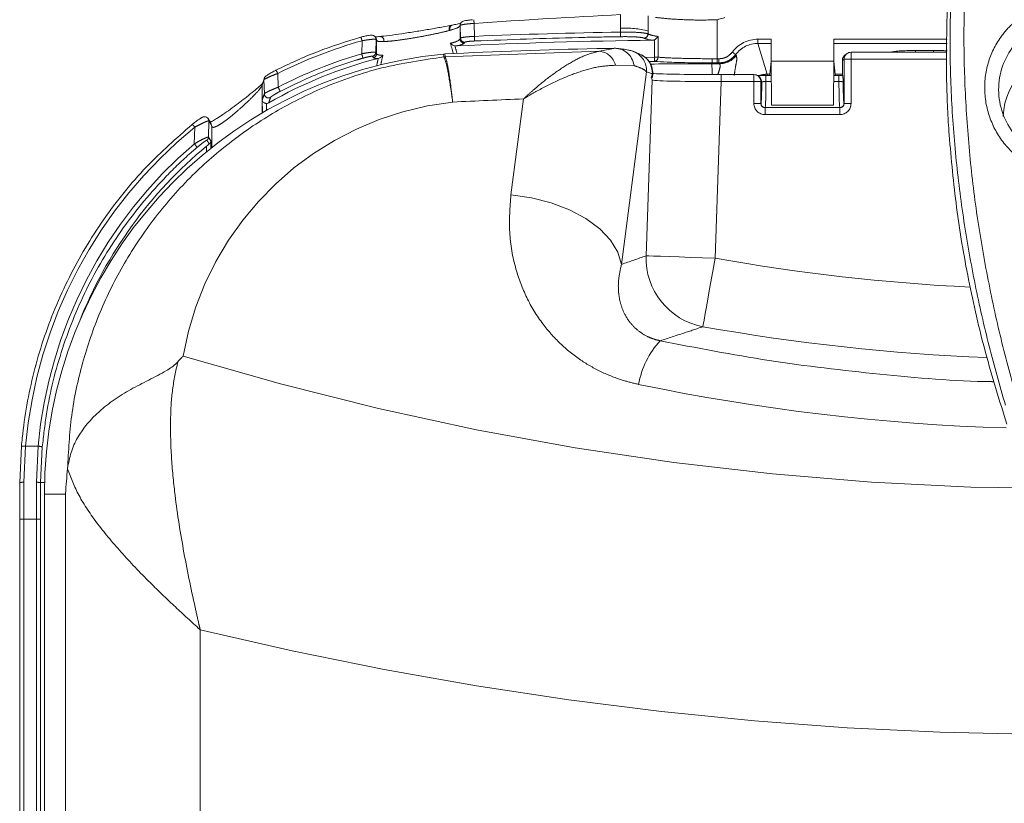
# Model space of a CAD drawing. Header units: millimetres. Extents: x 2 to 601, y 5 to 415.
# Tile 64 of 139: x 38.65 to 45.71, y 355.35 to 360.97. Entities that reach past the tile are written whole.
import ezdxf

# ---------------------------------------------------------------- set-up
doc = ezdxf.new("R2010")
doc.units = ezdxf.units.MM
doc.linetypes.add('PHANTOM', pattern=[12.7, 6.35, -1.27, 1.27, -1.27, 1.27, -1.27])

msp = doc.modelspace()

# ---------------------------------------------------------------- linework, layer by layer
at = {"color": 7, "linetype": 'PHANTOM', "lineweight": 0}
for p, q in [((43.6513, 360.6874), (43.6513, 360.9673)), ((41.7351, 360.8912), (41.7305, 360.89)), ((41.8082, 360.9264), (41.8074, 360.9248)), ((41.8074, 360.9248), (41.8074, 360.8289)), ((41.908, 360.9409), (41.9105, 360.8479)), ((42.9569, 360.8788), (42.9573, 360.907)), ((43.1556, 360.8861), (43.1553, 360.8652)), ((43.1556, 360.865), (43.1556, 360.8861)), ((41.1017, 360.7233), (41.1042, 360.8165)), ((41.2082, 360.8195), (41.2047, 360.8256)), ((41.2082, 360.8195), (41.2082, 360.7226)), ((41.8074, 360.8289), (41.8106, 360.8353)), ((43.1262, 360.8351), (43.126, 360.8353)), ((43.1556, 360.865), (43.1553, 360.8652)), ((43.2013, 360.6984), (43.2013, 360.8233)), ((43.2268, 360.8474), (43.2268, 360.6984)), ((43.9437, 360.8277), (44.0378, 360.8277)), ((43.9437, 360.8277), (43.9437, 360.7978)), ((44.4878, 360.8277), (45.2996, 360.8277)), ((41.7007, 360.7017), (42.8063, 360.7423)), ((42.8063, 360.7423), (42.9216, 360.7625)), ((44.0378, 360.7978), (43.9437, 360.7978)), ((43.9437, 360.7978), (44.0099, 360.5763)), ((45.2993, 360.7978), (44.4878, 360.7978)), ((45.0725, 360.7469), (45.2031, 360.7469)), ((45.0725, 360.734), (45.0725, 360.7469)), ((45.2031, 360.734), (45.2031, 360.7469)), ((41.2022, 360.733), (41.2082, 360.7226)), ((41.6909, 360.7011), (41.6894, 360.7216)), ((41.6909, 360.7011), (41.691, 360.701)), ((41.6991, 360.7223), (41.7006, 360.7018)), ((41.7006, 360.7018), (41.7007, 360.7017)), ((43.1359, 360.697), (43.2013, 360.6984)), ((43.2017, 360.6684), (43.1603, 360.668)), ((43.2013, 360.6984), (43.2268, 360.6984)), ((43.6513, 360.6874), (43.6513, 360.6575)), ((43.6513, 360.6874), (43.6639, 360.6874)), ((43.6639, 360.6874), (43.6639, 360.6575)), ((44.5611, 360.684), (44.5489, 360.6748)), ((44.5489, 360.6748), (44.5489, 360.5649)), ((44.5611, 360.367), (44.5611, 360.684)), ((44.6111, 360.684), (44.5611, 360.684)), ((44.6111, 360.734), (44.6111, 360.684)), ((44.6111, 360.684), (44.6111, 360.367)), ((45.2981, 360.684), (44.6111, 360.684)), ((43.0553, 360.6385), (42.922, 360.6411)), ((43.6134, 360.6521), (43.6694, 360.6521)), ((43.6639, 360.6575), (43.6513, 360.6575)), ((40.4012, 360.5358), (40.388, 360.4991)), ((40.5002, 360.5821), (40.5028, 360.4834)), ((43.1452, 360.5943), (42.9648, 359.2132)), ((43.1407, 359.2746), (43.1847, 360.5348)), ((43.1863, 360.5784), (43.1452, 360.5943)), ((43.6804, 360.524), (43.6804, 360.574)), ((43.9145, 360.524), (43.9145, 360.574)), ((43.9511, 360.559), (43.954, 360.5567)), ((44.0011, 360.567), (44.0011, 360.5244)), ((44.0099, 360.5763), (44.0285, 360.5763)), ((44.0099, 360.567), (44.0099, 360.5763)), ((44.497, 360.5763), (44.5488, 360.5763)), ((44.5245, 360.567), (44.5245, 360.5244)), ((40.388, 360.4991), (40.3875, 360.4978)), ((40.3875, 360.4978), (40.3875, 360.2978)), ((43.6804, 360.524), (43.6362, 359.2573)), ((43.9145, 360.524), (43.6804, 360.524)), ((43.9145, 360.367), (43.9145, 360.524)), ((43.9145, 360.524), (43.9645, 360.524)), ((43.9645, 360.524), (43.9645, 360.367)), ((43.9711, 360.519), (43.9645, 360.524)), ((44.0386, 360.5244), (44.0011, 360.5244)), ((44.5245, 360.5244), (44.487, 360.5244)), ((42.1721, 359.7111), (42.262, 360.3992)), ((40.4193, 360.3673), (40.4204, 360.3169)), ((43.9145, 360.367), (43.9645, 360.367)), ((43.9645, 360.367), (43.9648, 360.3673)), ((43.9948, 360.3373), (43.9944, 360.337)), ((43.9944, 360.287), (43.9944, 360.337)), ((43.9944, 360.337), (44.5311, 360.337)), ((44.5308, 360.3373), (43.9948, 360.3373)), ((44.5311, 360.337), (44.5308, 360.3373)), ((44.5311, 360.287), (44.5311, 360.337)), ((44.5608, 360.3673), (44.5611, 360.367)), ((44.6111, 360.367), (44.5611, 360.367)), ((44.5311, 360.287), (43.9944, 360.287)), ((39.9017, 360.0776), (39.9049, 360.1963)), ((40.0213, 360.217), (40.0064, 360.2416)), ((40.028, 360.2019), (40.0213, 360.217)), ((40.028, 360.2019), (40.028, 360.0512)), ((39.9886, 360.0194), (39.9895, 360.0618)), ((40.0203, 360.0975), (40.0191, 360.0441)), ((38.6917, 357.9093), (38.6799, 357.6503)), ((38.6917, 357.9093), (38.7818, 357.9093)), ((38.7697, 357.6503), (38.7818, 357.9093)), ((38.8116, 357.9038), (38.7996, 357.6487)), ((38.7996, 357.6487), (38.8277, 357.6487)), ((38.9775, 357.5665), (38.8266, 357.5665)), ((38.9775, 340.5165), (38.9775, 357.5665)), ((38.6493, 357.3866), (38.6793, 357.3866)), ((38.6793, 357.3866), (38.6793, 340.5149)), ((38.7691, 357.3866), (38.6793, 357.3866)), ((38.7691, 340.5149), (38.7691, 357.3866)), ((38.799, 357.3866), (38.7691, 357.3866)), ((38.799, 357.3866), (38.799, 340.5149)), ((39.9438, 356.5935), (39.9438, 340.5165))]:
    msp.add_line(p, q, dxfattribs=at)
at = {"color": 7, "linetype": 'Continuous', "lineweight": 15}
for p, q in [((41.7519, 360.9289), (41.7471, 360.9279)), ((41.8106, 360.8353), (41.8082, 360.9264)), ((41.8113, 360.9404), (41.8105, 360.9389)), ((41.2042, 360.8353), (41.2006, 360.8414)), ((41.2047, 360.8256), (41.2022, 360.733)), ((44.0378, 360.8277), (44.0378, 360.6708)), ((44.4878, 360.6708), (44.4878, 360.8277)), ((41.7799, 360.7796), (41.7693, 360.7805)), ((42.9329, 360.7613), (42.9289, 360.7618)), ((43.092, 360.7232), (43.0508, 360.7393)), ((41.2209, 360.6901), (41.2215, 360.6902)), ((41.6894, 360.7216), (41.6991, 360.7223)), ((44.0378, 360.669), (44.0285, 360.5763)), ((44.0378, 360.6708), (44.4878, 360.6708)), ((44.0395, 360.3553), (44.0378, 360.6708)), ((44.4878, 360.6708), (44.486, 360.3553)), ((44.497, 360.5763), (44.4878, 360.669)), ((44.5488, 360.6748), (44.5488, 360.5648)), ((44.5489, 360.6748), (44.5488, 360.6748)), ((44.5811, 360.724), (44.5688, 360.7148)), ((45.2986, 360.734), (44.6111, 360.734)), ((44.6111, 360.734), (44.6111, 360.734)), ((43.6132, 360.6575), (43.6134, 360.6521)), ((40.4023, 360.5444), (40.3897, 360.5097)), ((40.4039, 360.4359), (40.4012, 360.5358)), ((40.403, 360.5463), (40.4025, 360.5451)), ((43.1784, 360.5529), (43.186, 360.5499)), ((43.9145, 360.574), (43.6804, 360.574)), ((43.9145, 360.574), (43.9145, 360.5739)), ((43.9511, 360.559), (43.9445, 360.564)), ((44.0384, 360.567), (44.0011, 360.567)), ((44.5245, 360.567), (44.4872, 360.567)), ((40.3908, 360.2997), (40.3887, 360.3931)), ((44.486, 360.3553), (44.0395, 360.3553)), ((40.017, 360.2333), (40.002, 360.2579)), ((40.0064, 360.2416), (40.0032, 360.1256)), ((40.0221, 360.2197), (40.0207, 360.2232)), ((38.65, 357.6487), (38.6619, 357.9085)), ((38.9929, 357.7476), (38.9929, 357.7483)), ((38.8266, 357.5665), (38.8266, 340.5165)), ((38.6493, 357.3866), (38.6493, 340.5149))]:
    msp.add_line(p, q, dxfattribs=at)
at = {"color": 7, "linetype": 'PHANTOM', "lineweight": 0, "flags": 128}
for points in [[(41.8419, 360.8061), (41.8392, 360.8007), (41.8387, 360.7997)], [(41.1859, 360.6944), (41.1832, 360.6991), (41.1799, 360.7048)], [(43.2013, 360.6984), (43.2014, 360.6927), (43.2015, 360.6873), (43.2015, 360.6822), (43.2016, 360.6777), (43.2016, 360.674), (43.2016, 360.6711), (43.2016, 360.6692), (43.2017, 360.6684)], [(43.7599, 360.7355), (43.7644, 360.7322), (43.7687, 360.7289), (43.7727, 360.726), (43.7763, 360.7233), (43.7793, 360.7211), (43.7816, 360.7193), (43.7832, 360.7182), (43.7839, 360.7176)], [(40.0032, 360.1256), (40.019, 360.0997), (40.0203, 360.0975)], [(42.1721, 359.7111), (42.319, 359.6904), (42.4608, 359.6543), (42.5927, 359.604), (42.7102, 359.5412), (42.8091, 359.4681), (42.8862, 359.3872), (42.9387, 359.3012), (42.9648, 359.2132)], [(43.1407, 359.2746), (43.1604, 359.2739), (43.1955, 359.2727), (43.2448, 359.271), (43.3067, 359.2688), (43.3793, 359.2663), (43.4601, 359.2634), (43.5467, 359.2604), (43.6362, 359.2573)], [(43.5486, 358.7662), (43.5513, 358.7813), (43.5569, 358.813), (43.5654, 358.8603), (43.5763, 358.9216), (43.5893, 358.9946), (43.604, 359.0769), (43.6198, 359.1655), (43.6362, 359.2573)]]:
    msp.add_lwpolyline(points, dxfattribs=at)
at = {"color": 7, "linetype": 'Continuous', "lineweight": 15, "flags": 128}
msp.add_lwpolyline([(43.6134, 360.6521), (43.6136, 360.6447), (43.6139, 360.6329), (43.6144, 360.6164), (43.615, 360.5955), (43.6156, 360.574)], dxfattribs=at)
at = {"color": 7, "linetype": 'PHANTOM', "lineweight": 0}
for centre, radius, start, end in [((41.2183, 360.9), 0.6909, 3.397, 5.61624), ((41.7562, 360.9013), 0.0281, 108.92843, 203.86098), ((41.761, 360.9022), 0.0281, 108.72814, 203.15554), ((41.8371, 360.9256), 0.0297, 153.4838, 181.51451), ((42.9894, 360.2601), 0.6477, 75.12692, 92.83575), ((40.9274, 360.7747), 0.1817, 13.318, 21.80232), ((41.1749, 360.8264), 0.0298, 358.50873, 29.59489), ((41.1784, 360.8203), 0.0298, 358.50092, 30.20827), ((41.2331, 360.8183), 0.0286, 343.85622, 98.50229), ((41.8374, 360.8297), 0.0301, 181.63347, 272.35509), ((41.8407, 360.8361), 0.0301, 181.62982, 272.35398), ((39.6328, 360.7429), 2.2801, 1.81198, 2.64171), ((36.9946, 360.773), 5.9633, 0.69913, 1.01641), ((43.1251, 360.8655), 0.0302, 271.59318, 359.39259), ((43.1254, 360.8653), 0.0302, 271.59323, 359.38645), ((42.7904, 360.6074), 0.1359, 14.37547, 83.24999), ((42.9967, 360.6009), 0.1487, 357.47662, 67.70063), ((40.7684, 360.6188), 0.3493, 12.01613, 17.41679), ((41.1721, 360.7338), 0.0301, 285.03789, 358.44702), ((41.1781, 360.7235), 0.0301, 284.98819, 358.44257), ((41.7106, 360.4981), 0.204, 92.80072, 95.53162), ((41.7116, 360.4995), 0.2025, 93.09421, 95.83538), ((43.1979, 360.6971), 0.0289, 277.38256, 2.56773), ((43.6689, 360.8023), 0.1502, 270.18118, 322.49768), ((44.5988, 360.6749), 0.0499, 126.87365, 180.05901), ((44.611, 360.6841), 0.0499, 126.87325, 180.06283), ((40.3983, 360.5388), 0.1107, 23.02652, 37.10849), ((43.6128, 321.2337), 39.4183, 89.9992, 90.63686), ((43.9145, 360.524), 0.0499, 359.93688, 53.12704), ((40.4175, 360.4999), 0.0295, 160.59603, 181.61522), ((40.3217, 360.3799), 0.2086, 20.75379, 29.74131), ((40.434, 360.4369), 0.0301, 181.89239, 298.74045), ((43.9948, 360.3673), 0.03, 180.08103, 269.92004), ((44.5307, 360.3673), 0.03, 270.0796, 359.91933), ((39.837, 360.1507), 0.0818, 33.88305, 53.25758), ((39.9913, 360.2177), 0.03, 358.63134, 31.25466), ((39.9732, 360.1264), 0.03, 309.13636, 358.49554), ((39.7944, 359.9759), 0.1479, 30.90193, 43.45275), ((43.6428, 359.2596), 0.5023, 178.29187, 259.19024), ((46.1878, 373.5653), 14.5337, 259.88845, 267.14978), ((46.1878, 373.5653), 15.0325, 259.88845, 267.69431), ((43.6938, 358.2473), 0.6151, 137.19313, 170.14059), ((38.6784, 357.8508), 0.06, 77.17434, 105.95394), ((38.7804, 357.8187), 0.0906, 69.86793, 89.12818), ((38.671, 357.5352), 0.1154, 85.57789, 100.48427), ((38.7755, 357.4769), 0.1735, 82.02048, 91.91736)]:
    msp.add_arc(centre, radius, start, end, dxfattribs=at)
at = {"color": 7, "linetype": 'Continuous', "lineweight": 15}
for centre, radius, start, end in [((41.8378, 360.9272), 0.0297, 153.46475, 181.53357), ((43.6128, 321.2337), 39.5883, 90.61816, 92.6538), ((43.6128, 321.2303), 39.5383, 91.19571, 92.77432), ((43.6128, 321.2303), 39.5383, 91.01425, 91.19571), ((46.1878, 360.2532), 0.487, 3.33312, 177.52991), ((41.9966, 357.5665), 3.17, 95.56013, 180), ((41.9966, 357.6487), 3.1388, 104.30781, 119.84018), ((43.0376, 360.5849), 0.1488, 357.49377, 68.55276), ((43.4964, 360.681), 0.1192, 348.64472, 3.12248), ((44.5988, 360.6748), 0.05, 126.86501, 180), ((44.6111, 360.684), 0.05, 90, 126.86501), ((40.4307, 360.5366), 0.0295, 160.80901, 181.60672), ((43.9145, 360.524), 0.05, 53.13499, 90), ((43.9211, 360.5191), 0.05, 359.94329, 48.86499), ((40.417, 360.4986), 0.0295, 160.81244, 181.62027), ((39.9765, 360.2423), 0.0299, 358.65374, 128.06573), ((41.9966, 357.6487), 3.1388, 129.75095, 158.33778)]:
    msp.add_arc(centre, radius, start, end, dxfattribs=at)
at = {"color": 7, "linetype": 'PHANTOM', "lineweight": 0}
for centre, major_axis, ratio, start_param, end_param in [((45.6078, 307.9962), (0, 53.0739), 0.999958, 0.049935, 0.06977), ((43.6513, 360.0377), (0, 6.6601), 0.105104, 1.425206, 1.439897), ((43.6513, 360.0168), (0, 6.6601), 0.075074, 1.423195, 1.439897), ((41.9966, 357.6213), (0, 3.3175), 0.999958, 0.272354, 0.467981), ((43.6128, 320.8689), (0, 40.0153), 0.999958, 0.016393, 0.042557), ((43.9442, 360.5968), (-0.0662, 0.2213), 0.995856, 5.993504, 6.919718), ((41.5078, 360.3041), (0, 0.7682), 0.39054, 5.292462, 5.410775), ((41.5078, 360.3041), (0, -0.7808), 0.422618, 2.142157, 2.226951), ((43.9442, 360.5968), (-0.0577, 0.1926), 0.994622, 5.993504, 6.919718), ((45.0725, 360.7312), (0.18, 0), 0.087489, 1.570796, 2.960282), ((45.2031, 360.7312), (0.18, 0), 0.087489, 1.00201, 1.570796), ((41.9966, 357.6221), (0, 3.2277), 0.999958, 0.280947, 0.481154), ((41.5078, 360.3041), (0, -0.7808), 0.422618, 4.195416, 4.271713), ((41.5078, 360.3041), (0, 0.7682), 0.39054, 1.008606, 1.111566), ((43.6513, 360.7152), (0.5, 0), 0.055531, 4.640455, 4.712389), ((43.7869, 361.1222), (-0.2812, 0.67), 0.255304, 2.10811, 2.120759), ((43.6513, 360.6852), (0.53, 0), 0.052388, 4.640455, 4.712389), ((43.7869, 360.9724), (-0.3646, 0.4933), 0.487963, 1.868912, 1.881873), ((43.6809, 360.5384), (0.5004, 0.0018), 0.02878, 3.271386, 4.711283), ((44.0102, 360.3763), (-0.0573, 0.1916), 0.999991, 5.993504, 6.311159), ((43.9646, 360.5572), (0, 0.19), 0.034921, 3.176499, 4.510206), ((43.9945, 360.5572), (0, 0.22), 0.030159, 3.176499, 4.562952), ((44.531, 360.5572), (0, 0.22), 0.030159, 1.720233, 3.106686), ((44.561, 360.5572), (0, 0.19), 0.034921, 1.77298, 3.106686), ((43.6128, 324.0149), (0, 36.4094), 0.997978, 0.037184, 0.051166), ((41.9966, 358.1774), (0, 2.2126), 0.997978, 0.109848, 1.399282), ((43.9945, 360.367), (0.0566, 0.0566), 0.998783, 2.356803, 3.926382), ((43.9945, 360.367), (0.0213, 0.0213), 0.994749, 2.356803, 3.926382), ((44.531, 360.367), (-0.0566, 0.0566), 0.998783, 2.356803, 3.926382), ((44.531, 360.367), (0.0213, -0.0213), 0.994749, 5.498396, 7.067974), ((41.9966, 357.6213), (0, 3.3175), 0.999958, 0.682218, 1.483883), ((41.9966, 357.6221), (0, 3.2277), 0.999958, 0.706337, 1.481716), ((35.7511, 373.9297), (18.7166, -0.6536), 0.84728, 5.137446, 5.147649), ((46.1878, 398.486), (0, 40.8813), 0.726543, 2.925555, 3.309229), ((46.1878, 373.2618), (0, 15.2289), 0.998709, 2.936325, 3.111095), ((39.1141, 357.3866), (0, 5), 0.086964, 1.518048, 1.570796), ((39.2039, 357.3866), (0, 5), 0.086964, 1.518048, 1.570796), ((39.2338, 357.3866), (0, 4.97), 0.087489, 1.518048, 1.570796), ((46.1878, 396.7227), (0, 40.8813), 0.799926, 2.949478, 3.276406)]:
    msp.add_ellipse(centre, major_axis=major_axis, ratio=ratio, start_param=start_param, end_param=end_param, dxfattribs=at)
at = {"color": 7, "linetype": 'Continuous', "lineweight": 15}
for centre, major_axis, ratio, start_param, end_param in [((43.6809, 360.5883), (0.5503, 0), 0.02617, 3.560244, 4.711474), ((44.0286, 360.4767), (0, 0.1), 0.008727, 0.087266, 0.444843), ((44.4969, 360.4767), (0, 0.1), 0.008727, 5.838342, 6.195919), ((39.0843, 357.3866), (0, 4.97), 0.087489, 1.518048, 1.570796)]:
    msp.add_ellipse(centre, major_axis=major_axis, ratio=ratio, start_param=start_param, end_param=end_param, dxfattribs=at)
for points, knots in [([(45.5183, 362.5742), (45.4815, 362.4121), (45.408, 362.0878), (45.337, 361.5808), (45.2945, 361.0609), (45.2958, 360.7062), (45.2965, 360.5288)], [0, 0, 0, 0, 0.246815, 0.493616, 0.746812, 1, 1, 1, 1]), ([(41.8962, 360.9669), (41.8915, 360.9665), (41.8772, 360.9654), (41.8555, 360.9627), (41.8377, 360.9592), (41.8262, 360.956), (41.8153, 360.9476), (41.8125, 360.9422), (41.8114, 360.9399)], [0, 0, 0, 0, 0.1217, 0.365927, 0.625716, 0.839542, 0.933262, 1, 1, 1, 1]), ([(41.8962, 360.9669), (41.8915, 360.9665), (41.8772, 360.9654), (41.8555, 360.9627), (41.8377, 360.9592), (41.8262, 360.956), (41.8153, 360.9476), (41.8125, 360.9422), (41.8114, 360.9399)], [0, 0, 0, 0, 0.1217, 0.365927, 0.625716, 0.839542, 0.933262, 1, 1, 1, 1]), ([(43.7069, 360.9833), (43.7027, 360.9821), (43.6846, 360.977), (43.6662, 360.9716), (43.6518, 360.9675), (43.6513, 360.9673)], [0, 0, 0, 0, 0.224662, 0.975504, 1, 1, 1, 1]), ([(46.5701, 360.1178), (46.5705, 360.1182), (46.6096, 360.1612), (46.6733, 360.2606), (46.7146, 360.4312), (46.6972, 360.6057), (46.6223, 360.7639), (46.4987, 360.8874), (46.341, 360.9637), (46.1659, 360.9852), (45.9929, 360.9494), (45.8569, 360.8686), (45.7513, 360.7554), (45.6816, 360.6159), (45.6602, 360.4429), (45.698, 360.2705), (45.7912, 360.1193), (45.9283, 360.0074), (46.0942, 359.9467), (46.2704, 359.9452), (46.4404, 360.0003), (46.527, 360.0787), (46.5701, 360.1178)], [0, 0, 0, 0, 0.000488, 0.053787, 0.106787, 0.1602, 0.214059, 0.267791, 0.321087, 0.374352, 0.427929, 0.481529, 0.519001, 0.572121, 0.625229, 0.678832, 0.732721, 0.786298, 0.839512, 0.892902, 0.946715, 1, 1, 1, 1]), ([(41.2288, 360.8466), (41.2504, 360.849), (41.2936, 360.8537), (41.387, 360.8667), (41.4878, 360.8822), (41.5878, 360.8988), (41.6802, 360.9151), (41.7271, 360.9239), (41.7505, 360.9283)], [0, 0, 0, 0, 0.1688077, 0.3381108, 0.4987553, 0.6585249, 0.8295139, 1, 1, 1, 1]), ([(41.8146, 360.9453), (41.8106, 360.9437), (41.8015, 360.9401), (41.7785, 360.934), (41.7566, 360.9299), (41.7508, 360.9289)], [0, 0, 0, 0, 0.360047, 0.830193, 1, 1, 1, 1]), ([(40.4866, 360.6056), (40.5848, 360.6523), (40.7821, 360.746), (40.9911, 360.81), (41.0961, 360.8422)], [0, 0, 0, 0, 0.497585, 1, 1, 1, 1]), ([(41.2004, 360.8408), (41.2001, 360.8417), (41.1987, 360.8454), (41.1935, 360.8501), (41.1867, 360.8542), (41.1802, 360.8563), (41.1741, 360.8571), (41.1653, 360.8571), (41.1515, 360.8553), (41.126, 360.8502), (41.1021, 360.8441), (41.0885, 360.8401), (41.0852, 360.8391)], [0, 0, 0, 0, 0.018369, 0.083054, 0.138468, 0.189339, 0.240266, 0.310527, 0.501846, 0.712538, 0.928902, 1, 1, 1, 1]), ([(41.2344, 360.8478), (41.2307, 360.8473), (41.211, 360.845), (41.2028, 360.8453), (41.1961, 360.8455)], [0, 0, 0, 0, 0.187726, 1, 1, 1, 1]), ([(43.2013, 360.8233), (43.1998, 360.8226), (43.1948, 360.8205), (43.1894, 360.82), (43.1857, 360.8197)], [0, 0, 0, 0, 0.319162, 1, 1, 1, 1]), ([(43.2013, 360.8233), (43.2049, 360.8254), (43.213, 360.83), (43.2212, 360.8387), (43.2254, 360.8448), (43.2268, 360.8473), (43.2268, 360.8474)], [0, 0, 0, 0, 0.314345, 0.71929, 0.991102, 1, 1, 1, 1]), ([(41.7375, 360.7981), (41.7376, 360.798), (41.7387, 360.797), (41.7439, 360.7923), (41.7538, 360.7854), (41.7646, 360.782), (41.7693, 360.7805)], [0, 0, 0, 0, 0.008754, 0.131452, 0.629724, 1, 1, 1, 1]), ([(42.9216, 360.7625), (42.9193, 360.7625), (42.9165, 360.7625), (42.9135, 360.7625), (42.913, 360.7625)], [0, 0, 0, 0, 0.805395, 1, 1, 1, 1]), ([(42.9216, 360.7625), (42.937, 360.7605), (42.9678, 360.7565), (43.0086, 360.7298), (43.0399, 360.6907), (43.052, 360.6572), (43.0551, 360.6393), (43.0553, 360.6385)], [0, 0, 0, 0, 0.24483, 0.489643, 0.734786, 0.98822, 1, 1, 1, 1]), ([(43.0526, 360.7378), (43.0478, 360.7399), (43.0324, 360.7467), (43.0091, 360.751), (42.9779, 360.7572), (42.9468, 360.7601), (42.9329, 360.7613)], [0, 0, 0, 0, 0.096197, 0.306507, 0.689132, 1, 1, 1, 1]), ([(41.2215, 360.6902), (41.2254, 360.6916), (41.2348, 360.6949), (41.2455, 360.7035), (41.2516, 360.7104), (41.2539, 360.7135), (41.254, 360.7136)], [0, 0, 0, 0, 0.280319, 0.681086, 0.992146, 1, 1, 1, 1]), ([(43.186, 360.5499), (43.1875, 360.5597), (43.1917, 360.5859), (43.1856, 360.623), (43.1679, 360.663), (43.144, 360.6946), (43.1191, 360.7079), (43.1094, 360.7131)], [0, 0, 0, 0, 0.15361, 0.409051, 0.565782, 0.831181, 1, 1, 1, 1]), ([(43.6132, 360.6575), (43.5545, 360.658), (43.4369, 360.6589), (43.2933, 360.6628), (43.2298, 360.6667), (43.2017, 360.6684)], [0, 0, 0, 0, 0.357508, 0.715078, 1, 1, 1, 1]), ([(40.4866, 360.6057), (40.4841, 360.6044), (40.4713, 360.598), (40.4487, 360.5856), (40.4235, 360.5693), (40.4124, 360.5627), (40.4037, 360.5494), (40.401, 360.5419), (40.4014, 360.537), (40.4016, 360.5352)], [0, 0, 0, 0, 0.062383, 0.309688, 0.559621, 0.826044, 0.891245, 0.960705, 1, 1, 1, 1]), ([(43.1784, 360.5529), (43.181, 360.5612), (43.1836, 360.5696), (43.1862, 360.5782), (43.1863, 360.5784)], [0, 0, 0, 0, 0.9760856, 1, 1, 1, 1]), ([(43.1847, 360.5348), (43.1847, 360.5349), (43.1826, 360.541), (43.1805, 360.547), (43.1784, 360.5529)], [0, 0, 0, 0, 0.025134, 1, 1, 1, 1]), ([(44.0011, 360.567), (43.9935, 360.567), (43.976, 360.567), (43.9534, 360.5673), (43.9395, 360.5678), (43.9363, 360.5679), (43.9362, 360.5679)], [0, 0, 0, 0, 0.293171, 0.667061, 0.997184, 1, 1, 1, 1]), ([(44.5245, 360.5669), (44.5259, 360.5669), (44.5352, 360.567), (44.5442, 360.567), (44.5518, 360.5671)], [0, 0, 0, 0, 0.151873, 1, 1, 1, 1]), ([(44.5518, 360.5671), (44.5521, 360.5665), (44.5526, 360.5651), (44.5536, 360.549), (44.5542, 360.5307), (44.5545, 360.5191), (44.5545, 360.519)], [0, 0, 0, 0, 0.230017, 0.5110004, 0.9951888, 1, 1, 1, 1]), ([(45.2965, 360.5288), (45.2983, 360.4625), (45.302, 360.3331), (45.3105, 360.204), (45.3146, 360.1411)], [0, 0, 0, 0, 0.512384, 1, 1, 1, 1]), ([(40.3905, 360.5115), (40.3905, 360.5114), (40.3903, 360.5111), (40.3828, 360.5027), (40.3638, 360.4852), (40.3276, 360.4546), (40.2812, 360.4172), (40.2434, 360.3882), (40.2269, 360.3756)], [0, 0, 0, 0, 0.04418, 0.152531, 0.327764, 0.550759, 0.803845, 1, 1, 1, 1]), ([(40.3887, 360.3931), (40.3888, 360.393), (40.3889, 360.3909), (40.3901, 360.3854), (40.3947, 360.3777), (40.4025, 360.3716), (40.4108, 360.3681), (40.4165, 360.3676), (40.4193, 360.3673)], [0, 0, 0, 0, 0.006476, 0.180576, 0.466272, 0.684746, 0.84201, 1, 1, 1, 1]), ([(40.2269, 360.3756), (40.2234, 360.3728), (40.2026, 360.3568), (40.1617, 360.3266), (40.1091, 360.2894), (40.0647, 360.2603), (40.031, 360.2406), (40.0184, 360.2351), (40.0129, 360.2327)], [0, 0, 0, 0, 0.0531586, 0.3096044, 0.5274357, 0.7143494, 0.8743637, 1, 1, 1, 1]), ([(40.4348, 360.3713), (40.4317, 360.3698), (40.4268, 360.3675), (40.4213, 360.3674), (40.4193, 360.3673)], [0, 0, 0, 0, 0.623628, 1, 1, 1, 1]), ([(39.8859, 360.2162), (39.8919, 360.221), (39.9068, 360.2329), (39.928, 360.2487), (39.9451, 360.2601), (39.9554, 360.266), (39.9571, 360.2659), (39.958, 360.2658)], [0, 0, 0, 0, 0.185303, 0.462914, 0.678636, 0.839157, 1, 1, 1, 1]), ([(40.0055, 360.2354), (40.0059, 360.237), (40.007, 360.2418), (40.0061, 360.2501), (40.003, 360.2554), (40.0016, 360.2577)], [0, 0, 0, 0, 0.226739, 0.658228, 1, 1, 1, 1]), ([(38.6619, 357.9085), (38.6638, 357.9283), (38.673, 358.0274), (38.7096, 358.2841), (38.8083, 358.6754), (38.9933, 359.1229), (39.2434, 359.5412), (39.5394, 359.9116), (39.7741, 360.1179), (39.8859, 360.2162)], [0, 0, 0, 0, 0.022285, 0.111481, 0.290212, 0.472704, 0.651439, 0.833961, 1, 1, 1, 1]), ([(45.3146, 360.1411), (45.3301, 359.9676), (45.361, 359.6205), (45.4503, 359.0987), (45.5689, 358.578), (45.6757, 358.2368), (45.7292, 358.0662)], [0, 0, 0, 0, 0.246727, 0.493462, 0.746723, 1, 1, 1, 1]), ([(39.9895, 360.0618), (39.9935, 360.0651), (40, 360.0704), (40.0059, 360.0749), (40.0083, 360.0766)], [0, 0, 0, 0, 0.608217, 1, 1, 1, 1]), ([(40.0083, 360.0766), (40.0109, 360.079), (40.0169, 360.0844), (40.0196, 360.092), (40.0202, 360.0966), (40.0203, 360.0974), (40.0203, 360.0975)], [0, 0, 0, 0, 0.381139, 0.896869, 0.989541, 1, 1, 1, 1]), ([(39.783, 358.5143), (39.7904, 358.5224), (39.8022, 358.5353), (39.8149, 358.5488), (39.8201, 358.5543), (39.8208, 358.555)], [0, 0, 0, 0, 0.59063, 0.943631, 1, 1, 1, 1]), ([(38.9929, 357.7483), (38.9997, 357.7872), (39.0133, 357.8652), (39.0775, 358.0068), (39.184, 358.1348), (39.3247, 358.2432), (39.4449, 358.3177), (39.5746, 358.3832), (39.6886, 358.4422), (39.7573, 358.4874), (39.7799, 358.5111), (39.783, 358.5143)], [0, 0, 0, 0, 0.112445, 0.224935, 0.448781, 0.563993, 0.679204, 0.795925, 0.912228, 0.988031, 1, 1, 1, 1]), ([(38.9775, 357.5665), (38.9776, 357.5675), (38.9809, 357.6279), (38.9869, 357.6882), (38.9929, 357.7476)], [0, 0, 0, 0, 0.01627, 1, 1, 1, 1])]:
    msp.add_open_spline(points, degree=3, knots=knots, dxfattribs=at)
at = {"color": 7, "linetype": 'PHANTOM', "lineweight": 0}
for points, knots in [([(45.6099, 362.5818), (45.5821, 362.4495), (45.5285, 362.1949), (45.4712, 361.784), (45.4336, 361.3663), (45.417, 360.9257), (45.4254, 360.467), (45.4589, 359.9964), (45.5163, 359.5277), (45.5975, 359.068), (45.6967, 358.6203), (45.7757, 358.3371), (45.8151, 358.1957)], [0, 0, 0, 0, 0.104326, 0.2008, 0.297539, 0.393978, 0.495049, 0.596476, 0.697557, 0.798246, 0.899263, 1, 1, 1, 1]), ([(45.718, 358.203), (45.6782, 358.3429), (45.5985, 358.6232), (45.4984, 359.0662), (45.4166, 359.5211), (45.3589, 359.985), (45.3255, 360.4509), (45.3176, 360.9051), (45.3348, 361.3414), (45.3734, 361.7552), (45.432, 362.1624), (45.4866, 362.4149), (45.5149, 362.5461)], [0, 0, 0, 0, 0.100705, 0.201686, 0.302344, 0.403479, 0.504957, 0.606083, 0.702532, 0.799278, 0.895762, 1, 1, 1, 1]), ([(46.6444, 360.0524), (46.5931, 360.005), (46.4903, 359.9098), (46.2872, 359.8427), (46.0765, 359.8448), (45.8781, 359.9191), (45.7145, 360.0558), (45.6036, 360.24), (45.5585, 360.4496), (45.5836, 360.6602), (45.6664, 360.8307), (45.7921, 360.9692), (45.9543, 361.0681), (46.161, 361.1119), (46.3704, 361.0852), (46.5589, 360.9913), (46.7061, 360.8398), (46.7956, 360.6465), (46.8156, 360.4349), (46.7696, 360.224), (46.6863, 360.1097), (46.6444, 360.0524)], [0, 0, 0, 0, 0.053071, 0.106389, 0.159212, 0.212009, 0.265494, 0.319689, 0.373875, 0.427559, 0.480987, 0.518441, 0.57171, 0.624742, 0.67747, 0.730443, 0.784221, 0.838506, 0.892535, 0.946077, 1, 1, 1, 1]), ([(43.6513, 360.9673), (43.6434, 360.9671), (43.631, 360.9666), (43.563, 360.9646), (43.448, 360.9649), (43.3021, 360.9733), (43.2399, 360.9805), (43.2089, 360.984)], [0, 0, 0, 0, 0.043824, 0.068687, 0.378202, 0.689104, 1, 1, 1, 1]), ([(41.7305, 360.89), (41.7094, 360.8848), (41.6674, 360.8745), (41.5842, 360.8569), (41.494, 360.84), (41.403, 360.8253), (41.3186, 360.8144), (41.2799, 360.8117), (41.2605, 360.8104)], [0, 0, 0, 0, 0.172315, 0.344094, 0.503515, 0.663078, 0.831314, 1, 1, 1, 1]), ([(41.8074, 360.9248), (41.8039, 360.9202), (41.796, 360.9096), (41.7572, 360.8979), (41.7351, 360.8912)], [0, 0, 0, 0, 0.429864, 1, 1, 1, 1]), ([(41.908, 360.9409), (41.9021, 360.9406), (41.885, 360.9395), (41.8578, 360.937), (41.8315, 360.9335), (41.813, 360.9297), (41.8098, 360.9275), (41.8082, 360.9264)], [0, 0, 0, 0, 0.116976, 0.33781, 0.558529, 0.779268, 1, 1, 1, 1]), ([(41.2047, 360.8256), (41.2031, 360.8263), (41.2, 360.8279), (41.1823, 360.8275), (41.157, 360.8251), (41.1294, 360.8211), (41.1112, 360.8178), (41.1042, 360.8165)], [0, 0, 0, 0, 0.212995, 0.42476, 0.639318, 0.860866, 1, 1, 1, 1]), ([(41.2605, 360.8104), (41.2497, 360.8101), (41.2198, 360.8094), (41.2127, 360.8156), (41.2082, 360.8195)], [0, 0, 0, 0, 0.3626, 1, 1, 1, 1]), ([(41.7375, 360.7981), (41.7497, 360.8012), (41.7896, 360.8114), (41.8001, 360.8217), (41.8074, 360.8289)], [0, 0, 0, 0, 0.304032, 1, 1, 1, 1]), ([(41.8106, 360.8353), (41.8122, 360.8364), (41.8155, 360.8386), (41.834, 360.842), (41.8604, 360.845), (41.8875, 360.847), (41.9046, 360.8477), (41.9105, 360.8479)], [0, 0, 0, 0, 0.220965, 0.441944, 0.662891, 0.883828, 1, 1, 1, 1]), ([(41.9118, 360.815), (41.9077, 360.8148), (41.8957, 360.8142), (41.8767, 360.8128), (41.8583, 360.8106), (41.8453, 360.8083), (41.8431, 360.8068), (41.8419, 360.8061)], [0, 0, 0, 0, 0.116133, 0.337009, 0.557937, 0.778946, 1, 1, 1, 1]), ([(42.9574, 360.8458), (42.9374, 360.8454), (42.8374, 360.8438), (42.4888, 360.8366), (42.1603, 360.8243), (41.9118, 360.815)], [0, 0, 0, 0, 0.057354, 0.286772, 1, 1, 1, 1]), ([(42.9569, 360.8788), (42.9794, 360.8789), (43.0245, 360.879), (43.0844, 360.8765), (43.1298, 360.8723), (43.1499, 360.8682), (43.1544, 360.8657), (43.1553, 360.8652)], [0, 0, 0, 0, 0.2342479, 0.4684937, 0.7027581, 0.9369917, 1, 1, 1, 1]), ([(43.126, 360.8353), (43.1251, 360.8357), (43.1213, 360.8378), (43.1042, 360.8411), (43.0657, 360.8444), (43.0148, 360.8462), (42.9765, 360.8459), (42.9574, 360.8458)], [0, 0, 0, 0, 0.063029, 0.297326, 0.531611, 0.765823, 1, 1, 1, 1]), ([(43.1857, 360.8197), (43.1834, 360.8201), (43.1531, 360.8247), (43.1391, 360.8301), (43.1262, 360.8351)], [0, 0, 0, 0, 0.076726, 1, 1, 1, 1]), ([(43.1556, 360.865), (43.168, 360.86), (43.1824, 360.8543), (43.2164, 360.8489), (43.224, 360.8478), (43.2268, 360.8474)], [0, 0, 0, 0, 0.793227, 0.922244, 1, 1, 1, 1]), ([(41.8387, 360.7997), (41.8306, 360.7944), (41.8206, 360.7878), (41.7865, 360.7809), (41.7799, 360.7796)], [0, 0, 0, 0, 0.804297, 1, 1, 1, 1]), ([(42.262, 360.3992), (42.2624, 360.3995), (42.2643, 360.4013), (42.2713, 360.4078), (42.2963, 360.431), (42.3625, 360.4901), (42.466, 360.5733), (42.5888, 360.6553), (42.7053, 360.7166), (42.7727, 360.7337), (42.8063, 360.7423)], [0, 0, 0, 0, 0.002023, 0.00985, 0.035875, 0.131287, 0.351765, 0.572135, 0.786232, 1, 1, 1, 1]), ([(38.9929, 357.7483), (38.9994, 357.8756), (39.0124, 358.1307), (39.0931, 358.5072), (39.2181, 358.8738), (39.3931, 359.2247), (39.6147, 359.5547), (39.8735, 359.8484), (40.1641, 360.101), (40.4779, 360.3127), (40.8379, 360.4938), (41.2434, 360.6349), (41.5417, 360.6791), (41.6909, 360.7011)], [0, 0, 0, 0, 0.092259, 0.184808, 0.277047, 0.369622, 0.462526, 0.555028, 0.638988, 0.723272, 0.807152, 0.90359, 1, 1, 1, 1]), ([(41.11, 360.6915), (41.0909, 360.6858), (40.995, 360.6575), (40.793, 360.5876), (40.6189, 360.5033), (40.5168, 360.4538)], [0, 0, 0, 0, 0.093689, 0.468695, 1, 1, 1, 1]), ([(41.1017, 360.7233), (41.1134, 360.7255), (41.137, 360.7298), (41.1681, 360.7338), (41.1907, 360.7353), (41.2005, 360.7346), (41.2018, 360.7333), (41.2022, 360.733)], [0, 0, 0, 0, 0.232155, 0.46574, 0.695339, 0.916534, 1, 1, 1, 1]), ([(41.1799, 360.7048), (41.1797, 360.705), (41.1787, 360.7057), (41.1719, 360.7056), (41.1562, 360.703), (41.1345, 360.6983), (41.1182, 360.6938), (41.11, 360.6915)], [0, 0, 0, 0, 0.082847, 0.302797, 0.532048, 0.766364, 1, 1, 1, 1]), ([(41.2215, 360.6902), (41.2215, 360.6902), (41.2173, 360.6902), (41.1978, 360.6885), (41.1913, 360.6918), (41.1859, 360.6944)], [0, 0, 0, 0, 0.000038, 0.18263, 1, 1, 1, 1]), ([(41.2082, 360.7226), (41.213, 360.7189), (41.2193, 360.7139), (41.2423, 360.7133), (41.2511, 360.7135), (41.254, 360.7136)], [0, 0, 0, 0, 0.681905, 0.896979, 1, 1, 1, 1]), ([(41.691, 360.701), (41.6977, 360.6847), (41.7112, 360.6522), (41.734, 360.5215), (41.7487, 360.4194), (41.754, 360.3807), (41.7545, 360.3767)], [0, 0, 0, 0, 0.393769, 0.7874981, 0.9778587, 1, 1, 1, 1]), ([(41.7007, 360.7017), (41.7064, 360.6854), (41.718, 360.6527), (41.7375, 360.5203), (41.7499, 360.4176), (41.7543, 360.3788), (41.7545, 360.3767)], [0, 0, 0, 0, 0.393784, 0.787524, 0.98875, 1, 1, 1, 1]), ([(43.2268, 360.6984), (43.2534, 360.6967), (43.3134, 360.6928), (43.4489, 360.6889), (43.5599, 360.6879), (43.6154, 360.6875)], [0, 0, 0, 0, 0.284869, 0.642437, 1, 1, 1, 1]), ([(43.6639, 360.6874), (43.6741, 360.6882), (43.6977, 360.69), (43.7326, 360.7057), (43.7508, 360.7256), (43.7599, 360.7355)], [0, 0, 0, 0, 0.275143, 0.637565, 1, 1, 1, 1]), ([(43.7839, 360.7176), (43.7725, 360.7052), (43.7498, 360.6803), (43.7061, 360.6607), (43.6766, 360.6585), (43.6639, 360.6575)], [0, 0, 0, 0, 0.362479, 0.724914, 1, 1, 1, 1]), ([(43.7881, 360.7108), (43.7904, 360.702), (43.795, 360.6842), (43.7824, 360.6341), (43.7762, 360.5875), (43.7736, 360.5674)], [0, 0, 0, 0, 0.360075, 0.723261, 1, 1, 1, 1]), ([(42.922, 360.6411), (42.8813, 360.6388), (42.7999, 360.6341), (42.6583, 360.5944), (42.5083, 360.5346), (42.3821, 360.4702), (42.3021, 360.4236), (42.2728, 360.4058), (42.2647, 360.4008), (42.2625, 360.3995), (42.262, 360.3992)], [0, 0, 0, 0, 0.213703, 0.427738, 0.650545, 0.873467, 0.965698, 0.990602, 0.997975, 1, 1, 1, 1]), ([(43.1452, 360.5943), (43.1365, 360.6018), (43.1188, 360.617), (43.0766, 360.6313), (43.0553, 360.6385)], [0, 0, 0, 0, 0.4937858, 1, 1, 1, 1]), ([(43.6553, 360.574), (43.6609, 360.5901), (43.6756, 360.6325), (43.6718, 360.6446), (43.6694, 360.6521)], [0, 0, 0, 0, 0.3812391, 1, 1, 1, 1]), ([(40.5002, 360.5821), (40.488, 360.5776), (40.4635, 360.5684), (40.4317, 360.5545), (40.4098, 360.5433), (40.4023, 360.5378), (40.4014, 360.5361), (40.4012, 360.5358)], [0, 0, 0, 0, 0.247408, 0.497714, 0.738551, 0.956847, 1, 1, 1, 1]), ([(40.3875, 360.4978), (40.3822, 360.4881), (40.3707, 360.467), (40.3144, 360.4086), (40.2456, 360.3435), (40.1781, 360.2849), (40.1262, 360.244), (40.0875, 360.2172), (40.0677, 360.2061), (40.05, 360.1979), (40.042, 360.1957), (40.0316, 360.1957), (40.0297, 360.1989), (40.028, 360.2019)], [0, 0, 0, 0, 0.151954, 0.32939, 0.504858, 0.634042, 0.722636, 0.782144, 0.844346, 0.84639, 0.916604, 0.922547, 1, 1, 1, 1]), ([(40.4039, 360.4359), (40.4053, 360.4375), (40.4081, 360.4406), (40.4236, 360.4495), (40.4463, 360.4604), (40.4739, 360.4723), (40.4938, 360.4799), (40.5028, 360.4834)], [0, 0, 0, 0, 0.19766, 0.392488, 0.59424, 0.814966, 1, 1, 1, 1]), ([(44.0011, 360.5244), (43.9992, 360.5244), (43.994, 360.5243), (43.9871, 360.524), (43.9799, 360.5232), (43.9743, 360.5221), (43.9715, 360.5205), (43.9712, 360.5194), (43.9711, 360.519)], [0, 0, 0, 0, 0.1183958, 0.3297521, 0.4594214, 0.6795395, 0.9055462, 1, 1, 1, 1]), ([(44.5545, 360.519), (44.5542, 360.5196), (44.5536, 360.5211), (44.5498, 360.5224), (44.5438, 360.5235), (44.5361, 360.5241), (44.5289, 360.5244), (44.525, 360.5244), (44.5245, 360.5244)], [0, 0, 0, 0, 0.1731104, 0.401048, 0.5410995, 0.7547654, 0.9665951, 1, 1, 1, 1]), ([(40.3887, 360.3931), (40.3892, 360.3943), (40.3942, 360.4086), (40.3993, 360.4228), (40.4039, 360.4359)], [0, 0, 0, 0, 0.084156, 1, 1, 1, 1]), ([(40.4485, 360.4105), (40.4476, 360.408), (40.4431, 360.395), (40.4385, 360.3819), (40.4348, 360.3713)], [0, 0, 0, 0, 0.190505, 1, 1, 1, 1]), ([(40.5168, 360.4538), (40.5105, 360.4505), (40.4968, 360.4432), (40.4778, 360.4321), (40.4622, 360.4221), (40.4514, 360.4142), (40.4495, 360.4117), (40.4485, 360.4105)], [0, 0, 0, 0, 0.1885, 0.412165, 0.614205, 0.806685, 1, 1, 1, 1]), ([(40.0064, 360.2416), (40.0051, 360.2419), (40.0027, 360.2427), (39.9885, 360.238), (39.9647, 360.2277), (39.9345, 360.2127), (39.9133, 360.2009), (39.9049, 360.1963)], [0, 0, 0, 0, 0.172423, 0.339929, 0.556442, 0.824413, 1, 1, 1, 1]), ([(39.9017, 360.0776), (39.9145, 360.085), (39.9393, 360.0993), (39.9703, 360.1149), (39.9907, 360.1237), (40.0009, 360.1268), (40.0026, 360.1259), (40.0032, 360.1256)], [0, 0, 0, 0, 0.268714, 0.517614, 0.716035, 0.884786, 1, 1, 1, 1]), ([(39.9922, 360.1031), (39.9917, 360.1032), (39.9905, 360.1036), (39.9832, 360.0996), (39.9688, 360.0898), (39.9472, 360.0735), (39.9302, 360.0593), (39.9212, 360.0519)], [0, 0, 0, 0, 0.107787, 0.268476, 0.463955, 0.718412, 1, 1, 1, 1]), ([(40.0083, 360.0766), (40.0082, 360.0768), (40.0072, 360.0785), (40.0025, 360.0861), (39.9972, 360.0948), (39.9929, 360.102), (39.9922, 360.1031)], [0, 0, 0, 0, 0.018052, 0.188254, 0.869063, 1, 1, 1, 1]), ([(39.9212, 360.0519), (39.9061, 360.0388), (39.8306, 359.9736), (39.6414, 359.7924), (39.3823, 359.4812), (39.1302, 359.0647), (38.9459, 358.6148), (38.8473, 358.2225), (38.8204, 357.9829), (38.8116, 357.9038)], [0, 0, 0, 0, 0.024117, 0.120647, 0.316369, 0.512094, 0.707791, 0.90349, 1, 1, 1, 1]), ([(43.0877, 358.3527), (43.0516, 358.3612), (42.9584, 358.3834), (42.8171, 358.4401), (42.6621, 358.5285), (42.5208, 358.6437), (42.3877, 358.794), (42.2791, 358.9734), (42.196, 359.1953), (42.1521, 359.4438), (42.1655, 359.622), (42.1721, 359.7111)], [0, 0, 0, 0, 0.05424, 0.140219, 0.226246, 0.327234, 0.428322, 0.555079, 0.681973, 0.84093, 1, 1, 1, 1]), ([(42.9648, 359.2132), (42.9567, 359.1777), (42.9404, 359.1068), (42.942, 359.0076), (42.9599, 358.9177), (42.9907, 358.8463), (43.0333, 358.7847), (43.0839, 358.7355), (43.1424, 358.6988), (43.1972, 358.6764), (43.2287, 358.6687), (43.2425, 358.6653)], [0, 0, 0, 0, 0.188672, 0.377244, 0.513935, 0.650432, 0.742794, 0.834829, 0.916271, 0.96325, 1, 1, 1, 1]), ([(43.5486, 358.7662), (43.5032, 358.751), (43.4011, 358.7167), (43.2991, 358.6837), (43.2425, 358.6653)], [0, 0, 0, 0, 0.444381, 1, 1, 1, 1]), ([(43.2425, 358.6653), (43.5019, 358.6151), (44.0219, 358.5144), (44.8163, 358.4226), (45.3567, 358.375), (45.631, 358.372), (45.6379, 358.3719)], [0, 0, 0, 0, 0.3297179, 0.6609905, 0.9915278, 1, 1, 1, 1]), ([(39.783, 358.5143), (39.7689, 358.4487), (39.7406, 358.3176), (39.7284, 358.0936), (39.7336, 357.8491), (39.7625, 357.5377), (39.819, 357.1714), (39.8846, 356.8535), (39.9273, 356.6647), (39.9393, 356.613), (39.9426, 356.5986), (39.9436, 356.5946), (39.9438, 356.5935)], [0, 0, 0, 0, 0.115665, 0.23145, 0.36781, 0.504233, 0.712715, 0.92128, 0.978554, 0.994096, 0.998299, 1, 1, 1, 1]), ([(39.9438, 356.5935), (39.943, 356.5942), (39.8826, 356.6486), (39.7642, 356.7568), (39.5752, 356.938), (39.3828, 357.1376), (39.2039, 357.3518), (39.0635, 357.5582), (39.0164, 357.6845), (38.9929, 357.7476)], [0, 0, 0, 0, 0.001714, 0.133877, 0.266034, 0.44918, 0.632247, 0.816215, 1, 1, 1, 1])]:
    msp.add_open_spline(points, degree=3, knots=knots, dxfattribs=at)

doc.saveas('drawing.dxf')
